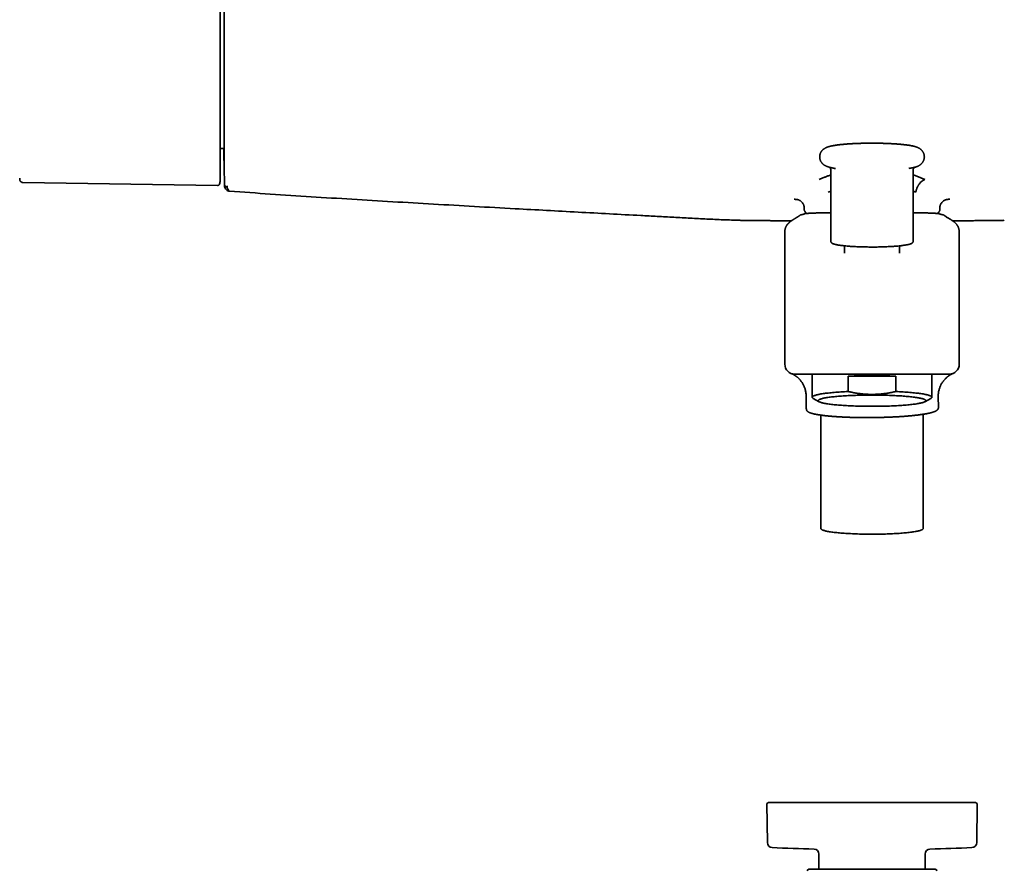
# Model space of a CAD drawing. Header units: millimetres. Extents: x 8 to 1763, y 12 to 2805.
# Tile 17 of 28: x 725 to 923, y 1445 to 1615. Entities that reach past the tile are written whole.
import ezdxf

# ---------------------------------------------------------------- set-up
doc = ezdxf.new("R2010")
doc.units = ezdxf.units.MM

msp = doc.modelspace()

# ---------------------------------------------------------------- linework, layer by layer
at = {"color": 7, "linetype": 'Continuous', "lineweight": 35}
for p, q in [((765.59, 1589.44), (766.39, 1589.44)), ((888.17, 1585.02), (888.17, 1570.77)), ((888.57, 1585.51), (888.66, 1585.49)), ((904.67, 1570.77), (904.67, 1585.02)), ((726.01, 1582.6), (765.1, 1582)), ((767.43, 1580.87), (767.49, 1580.86)), ((883.61, 1576.42), (883.58, 1576.42)), ((909.22, 1576.42), (909.25, 1576.42)), ((915.88, 1574.95), (915.88, 1574.94)), ((878.92, 1572.83), (878.92, 1572.74)), ((878.92, 1572.26), (878.92, 1572.74)), ((878.92, 1571.47), (878.92, 1571.72)), ((878.92, 1571.47), (878.92, 1560.48)), ((913.92, 1572.74), (913.92, 1572.83)), ((913.92, 1572.26), (913.92, 1572.74)), ((913.92, 1571.47), (913.92, 1571.72)), ((913.92, 1560.48), (913.92, 1571.47)), ((890.88, 1569.9), (890.87, 1568.43)), ((901.96, 1568.43), (901.95, 1569.9)), ((904.67, 1570.77), (904.67, 1570.77)), ((878.92, 1560.48), (878.92, 1546.14)), ((913.92, 1546.14), (913.92, 1560.48)), ((880.98, 1544.14), (880.92, 1544.14)), ((884.42, 1544.14), (884.42, 1539.51)), ((891.62, 1540.66), (891.62, 1543.75)), ((891.62, 1543.75), (901.21, 1543.75)), ((901.21, 1543.75), (901.21, 1540.66)), ((908.42, 1539.51), (908.42, 1544.14)), ((911.92, 1544.14), (911.85, 1544.14)), ((883.21, 1539.75), (883.23, 1537.15)), ((884.62, 1539.28), (885.8, 1538.61)), ((907.04, 1538.61), (908.22, 1539.28)), ((909.73, 1537.41), (909.71, 1539.7)), ((886.17, 1535.91), (886.17, 1513.14)), ((906.67, 1513.14), (906.67, 1536.09)), ((875.34, 1457.86), (875.41, 1450.11)), ((917.43, 1450.11), (917.5, 1457.86)), ((885.77, 1447.82), (885.77, 1444.76)), ((907.07, 1444.76), (907.07, 1447.82)), ((883.72, 1444.76), (909.12, 1444.76))]:
    msp.add_line(p, q, dxfattribs=at)
at = {"color": 7, "linetype": 'Continuous', "lineweight": 35, "flags": 128}
for points in [[(888.7, 1585.48), (888.89, 1585.45), (889.09, 1585.42)], [(766.47, 1582.2), (766.47, 1582.2), (766.47, 1582.21), (766.47, 1582.21), (766.47, 1582.22), (766.47, 1582.22), (766.47, 1582.23), (766.47, 1582.23), (766.47, 1582.23), (766.47, 1582.23), (766.47, 1582.24), (766.47, 1582.24), (766.47, 1582.24), (766.47, 1582.24), (766.47, 1582.24), (766.47, 1582.24)], [(884.62, 1539.28), (884.59, 1539.29), (884.53, 1539.34), (884.48, 1539.38), (884.45, 1539.42), (884.42, 1539.46), (884.42, 1539.51), (884.42, 1539.55), (884.45, 1539.59), (884.48, 1539.63), (884.53, 1539.68), (884.59, 1539.72), (884.67, 1539.76), (884.76, 1539.8), (884.86, 1539.84), (884.98, 1539.88), (885.11, 1539.93), (885.25, 1539.97), (885.41, 1540), (885.58, 1540.04), (885.76, 1540.08), (885.95, 1540.12), (886.16, 1540.16), (886.38, 1540.19), (886.61, 1540.23), (886.85, 1540.26), (887.1, 1540.3), (887.37, 1540.33), (887.64, 1540.36), (887.92, 1540.39), (888.22, 1540.42), (888.52, 1540.45), (888.84, 1540.48), (889.16, 1540.5), (889.49, 1540.53), (889.82, 1540.55), (890.17, 1540.58), (890.52, 1540.6), (890.88, 1540.62), (891.25, 1540.64), (891.62, 1540.66)], [(885.62, 1538.82), (885.62, 1538.86), (885.65, 1538.9), (885.68, 1538.94), (885.73, 1538.98), (885.79, 1539.02), (885.87, 1539.06), (885.96, 1539.1), (886.06, 1539.14), (886.18, 1539.18), (886.31, 1539.21), (886.45, 1539.25), (886.6, 1539.29), (886.77, 1539.32), (886.95, 1539.36), (887.15, 1539.4), (887.35, 1539.43), (887.57, 1539.46), (887.8, 1539.5), (888.03, 1539.53), (888.28, 1539.56), (888.54, 1539.59), (888.82, 1539.62), (889.1, 1539.65), (889.39, 1539.67), (889.68, 1539.7), (889.99, 1539.72), (890.31, 1539.75), (890.63, 1539.77), (890.96, 1539.79), (891.3, 1539.81), (891.64, 1539.83), (892, 1539.85), (892.35, 1539.86), (892.71, 1539.88), (893.08, 1539.89), (893.45, 1539.9), (893.83, 1539.91), (894.2, 1539.92), (894.58, 1539.93), (894.97, 1539.94), (895.35, 1539.94), (895.74, 1539.94), (896.13, 1539.95), (896.51, 1539.95), (896.9, 1539.94), (897.29, 1539.94), (897.68, 1539.94), (898.06, 1539.93), (898.44, 1539.93), (898.82, 1539.92), (899.2, 1539.91), (899.57, 1539.9), (899.94, 1539.88), (900.3, 1539.87), (900.66, 1539.85), (901.02, 1539.84), (901.36, 1539.82), (901.71, 1539.8), (902.04, 1539.78), (902.37, 1539.76), (902.69, 1539.74), (903, 1539.71), (903.3, 1539.69), (903.6, 1539.66), (903.88, 1539.63), (904.16, 1539.6), (904.42, 1539.57), (904.68, 1539.54), (904.92, 1539.51), (905.16, 1539.48), (905.38, 1539.45), (905.59, 1539.41), (905.79, 1539.38), (905.97, 1539.34), (906.15, 1539.31), (906.31, 1539.27), (906.46, 1539.23), (906.6, 1539.19), (906.72, 1539.16), (906.83, 1539.12), (906.93, 1539.08), (907.01, 1539.04), (907.08, 1539), (907.13, 1538.96), (907.17, 1538.92), (907.2, 1538.88), (907.22, 1538.84), (907.22, 1538.8), (907.2, 1538.76), (907.17, 1538.72), (907.13, 1538.68), (907.08, 1538.64), (907.01, 1538.6), (906.93, 1538.56), (906.83, 1538.52), (906.72, 1538.48), (906.6, 1538.44), (906.46, 1538.4), (906.31, 1538.36), (906.15, 1538.33), (905.97, 1538.29), (905.79, 1538.26), (905.59, 1538.22), (905.38, 1538.19), (905.16, 1538.15), (904.92, 1538.12), (904.68, 1538.09), (904.42, 1538.06), (904.16, 1538.03), (903.88, 1538), (903.6, 1537.97), (903.3, 1537.95), (903, 1537.92), (902.69, 1537.9), (902.37, 1537.87), (902.04, 1537.85), (901.71, 1537.83), (901.36, 1537.81), (901.02, 1537.8), (900.66, 1537.78), (900.3, 1537.76), (899.94, 1537.75), (899.57, 1537.74), (899.2, 1537.73), (898.82, 1537.72), (898.44, 1537.71), (898.06, 1537.7), (897.68, 1537.7), (897.29, 1537.69), (896.9, 1537.69), (896.51, 1537.69), (896.13, 1537.69), (895.74, 1537.69), (895.35, 1537.69), (894.97, 1537.7), (894.58, 1537.7), (894.2, 1537.71), (893.83, 1537.72), (893.45, 1537.73), (893.08, 1537.74), (892.71, 1537.76), (892.35, 1537.77), (892, 1537.79), (891.64, 1537.8), (891.3, 1537.82), (890.96, 1537.84), (890.63, 1537.86), (890.31, 1537.89), (889.99, 1537.91), (889.68, 1537.93), (889.39, 1537.96), (889.1, 1537.99), (888.82, 1538.01), (888.54, 1538.04), (888.28, 1538.07), (888.03, 1538.1), (887.8, 1538.14), (887.57, 1538.17), (887.35, 1538.2), (887.15, 1538.24), (886.95, 1538.27), (886.77, 1538.31), (886.6, 1538.35), (886.45, 1538.38), (886.31, 1538.42), (886.18, 1538.46), (886.06, 1538.5), (885.96, 1538.54), (885.87, 1538.58), (885.79, 1538.62), (885.73, 1538.66), (885.68, 1538.7), (885.65, 1538.74), (885.62, 1538.78), (885.62, 1538.82)], [(901.21, 1540.66), (901.59, 1540.64), (901.95, 1540.62), (902.31, 1540.6), (902.67, 1540.58), (903.01, 1540.55), (903.35, 1540.53), (903.68, 1540.5), (904, 1540.48), (904.31, 1540.45), (904.62, 1540.42), (904.91, 1540.39), (905.2, 1540.36), (905.47, 1540.33), (905.73, 1540.3), (905.98, 1540.26), (906.23, 1540.23), (906.46, 1540.19), (906.67, 1540.16), (906.88, 1540.12), (907.08, 1540.08), (907.26, 1540.04), (907.43, 1540), (907.58, 1539.97), (907.73, 1539.93), (907.86, 1539.88), (907.97, 1539.84), (908.08, 1539.8), (908.17, 1539.76), (908.24, 1539.72), (908.31, 1539.68), (908.36, 1539.63), (908.39, 1539.59), (908.41, 1539.55), (908.42, 1539.51), (908.41, 1539.46), (908.39, 1539.42), (908.36, 1539.38), (908.31, 1539.34), (908.24, 1539.29), (908.22, 1539.28)], [(886.17, 1513.14), (886.17, 1513.1), (886.2, 1513.06), (886.23, 1513.02), (886.28, 1512.98), (886.34, 1512.94), (886.41, 1512.9), (886.5, 1512.86), (886.61, 1512.82), (886.72, 1512.78), (886.85, 1512.74), (886.99, 1512.7), (887.15, 1512.66), (887.31, 1512.63), (887.49, 1512.59), (887.68, 1512.56), (887.89, 1512.52), (888.1, 1512.49), (888.33, 1512.45), (888.56, 1512.42), (888.81, 1512.39), (889.07, 1512.36), (889.33, 1512.33), (889.61, 1512.31), (889.9, 1512.28), (890.19, 1512.25), (890.5, 1512.23), (890.81, 1512.21), (891.13, 1512.18), (891.45, 1512.16), (891.78, 1512.14), (892.12, 1512.13), (892.47, 1512.11), (892.82, 1512.09), (893.17, 1512.08), (893.53, 1512.07), (893.9, 1512.06), (894.26, 1512.05), (894.63, 1512.04), (895, 1512.03), (895.38, 1512.03), (895.75, 1512.03), (896.13, 1512.02), (896.51, 1512.02), (896.88, 1512.03), (897.26, 1512.03), (897.63, 1512.03), (898.01, 1512.04), (898.38, 1512.04), (898.75, 1512.05), (899.11, 1512.06), (899.47, 1512.07), (899.83, 1512.09), (900.18, 1512.1), (900.53, 1512.12), (900.87, 1512.13), (901.21, 1512.15), (901.54, 1512.17), (901.86, 1512.19), (902.18, 1512.22), (902.48, 1512.24), (902.78, 1512.27), (903.07, 1512.29), (903.36, 1512.32), (903.63, 1512.35), (903.89, 1512.38), (904.14, 1512.41), (904.39, 1512.44), (904.62, 1512.47), (904.84, 1512.5), (905.05, 1512.54), (905.24, 1512.57), (905.43, 1512.61), (905.6, 1512.64), (905.76, 1512.68), (905.91, 1512.72), (906.05, 1512.76), (906.17, 1512.8), (906.28, 1512.84), (906.38, 1512.87), (906.46, 1512.91), (906.53, 1512.96), (906.58, 1513), (906.62, 1513.04), (906.65, 1513.08), (906.67, 1513.12), (906.67, 1513.14)]]:
    msp.add_lwpolyline(points, dxfattribs=at)
at = {"color": 7, "linetype": 'Continuous', "lineweight": 35}
for centre, radius, start, end in [((901.76, 1598.82), 13.55, 278.6573, 280.683), ((727.85, 1583.55), 2.48, 181.2169, 190.5381), ((1766.22, 1604.74), 1000, 181.17982, 181.2765), ((880.92, 1546.14), 2, 180, 270), ((911.92, 1546.14), 2, 270, 0), ((896.42, 1434.58), 109.27, 87.4846, 92.5154), ((875.64, 1457.86), 0.3, 90, 180.5), ((917.2, 1457.86), 0.3, 359.5, 90), ((876.41, 1450.12), 1, 180.5, 267.3946), ((896.42, 1889.91), 441.25, 267.3946, 268.4905), ((884.77, 1447.82), 1, 0, 88.4905), ((908.07, 1447.82), 1, 91.5095, 180), ((896.42, 1889.91), 441.25, 271.5095, 272.6054), ((916.43, 1450.12), 1, 272.6054, 359.5), ((883.72, 1444.46), 0.3, 90, 180), ((909.12, 1444.46), 0.3, 0, 90)]:
    msp.add_arc(centre, radius, start, end, dxfattribs=at)
for points, knots in [([(765.59, 1604.9), (765.59, 1605.19), (765.59, 1605.76), (765.59, 1606.62), (765.59, 1607.49), (765.59, 1608.36), (765.59, 1609.18), (765.59, 1609.93), (765.59, 1610.63), (765.59, 1611.32), (765.59, 1612.02), (765.59, 1612.77), (765.59, 1613.58), (765.59, 1614.44), (765.59, 1615.29), (765.59, 1616.13), (765.59, 1616.94), (765.59, 1617.73), (765.59, 1618.49), (765.59, 1619.22), (765.59, 1619.93), (765.59, 1620.62), (765.59, 1621.27), (765.59, 1621.89), (765.59, 1622.48), (765.59, 1622.99), (765.59, 1623.43), (765.59, 1623.81), (765.59, 1624.16), (765.59, 1624.49), (765.59, 1624.82), (765.59, 1625.15), (765.59, 1625.45), (765.59, 1625.72), (765.59, 1625.95), (765.59, 1626.13), (765.59, 1626.28), (765.59, 1626.39), (765.59, 1626.47), (765.59, 1626.49), (765.59, 1626.5)], [0, 0, 0, 0, 0.025584, 0.05117, 0.077404, 0.103828, 0.130677, 0.152041, 0.173419, 0.195242, 0.217142, 0.23906, 0.267512, 0.29597, 0.324782, 0.353689, 0.382787, 0.411491, 0.440267, 0.469148, 0.498049, 0.527491, 0.556939, 0.586301, 0.615625, 0.644825, 0.667655, 0.690501, 0.713078, 0.735595, 0.75813, 0.786264, 0.814404, 0.842056, 0.86955, 0.896665, 0.922944, 0.949025, 0.974507, 1, 1, 1, 1]), ([(766.43, 1625.33), (766.43, 1625.33), (766.43, 1625.32), (766.43, 1625.28), (766.43, 1625.22), (766.43, 1625.18), (766.43, 1625.14), (766.43, 1625.11), (766.43, 1625.07), (766.43, 1625.03), (766.43, 1624.98), (766.43, 1624.9), (766.43, 1624.75), (766.43, 1624.53), (766.43, 1624.31), (766.43, 1624.09), (766.43, 1623.94), (766.43, 1623.84), (766.43, 1623.79), (766.43, 1623.74), (766.43, 1623.69), (766.43, 1623.64), (766.43, 1623.59), (766.43, 1623.46), (766.43, 1623.23), (766.43, 1622.9), (766.43, 1622.6), (766.43, 1622.33), (766.43, 1622.1), (766.43, 1621.85), (766.43, 1621.51), (766.43, 1621.06), (766.43, 1620.5), (766.43, 1619.92), (766.43, 1619.3), (766.43, 1618.65), (766.43, 1617.97), (766.43, 1617.27), (766.43, 1616.53), (766.43, 1615.78), (766.43, 1615.01), (766.43, 1614.23), (766.43, 1613.43), (766.43, 1612.61), (766.43, 1611.77), (766.43, 1610.91), (766.43, 1610.05), (766.43, 1609.17), (766.43, 1608.43), (766.43, 1607.84), (766.43, 1607.4), (766.43, 1606.95), (766.43, 1606.51), (766.43, 1606.07), (766.43, 1605.63), (766.43, 1605.19), (766.43, 1604.59), (766.43, 1603.84), (766.43, 1602.93), (766.43, 1602.19), (766.43, 1601.6), (766.43, 1601.18), (766.43, 1600.76), (766.43, 1600.36), (766.43, 1599.97), (766.43, 1599.59), (766.43, 1599.19), (766.43, 1598.8), (766.43, 1598.41), (766.43, 1598.02), (766.43, 1597.64), (766.43, 1597.26), (766.43, 1596.73), (766.43, 1596.05), (766.43, 1595.23), (766.43, 1594.44), (766.43, 1593.66), (766.43, 1592.91), (766.43, 1592.19), (766.43, 1591.5), (766.43, 1590.83), (766.43, 1590.18), (766.43, 1589.56), (766.43, 1588.96), (766.43, 1588.39), (766.43, 1587.86), (766.43, 1587.36), (766.43, 1586.9), (766.43, 1586.47), (766.43, 1586.08), (766.43, 1585.72), (766.43, 1585.39), (766.43, 1585.1), (766.43, 1584.85), (766.43, 1584.63), (766.43, 1584.45), (766.43, 1584.32), (766.43, 1584.22), (766.43, 1584.16), (766.43, 1584.15), (766.43, 1584.15)], [0, 0, 0, 0, 0.011658, 0.023305, 0.034954, 0.038881, 0.04281, 0.046743, 0.05068, 0.054621, 0.058568, 0.062521, 0.07584, 0.089119, 0.10238, 0.111134, 0.119898, 0.121868, 0.123838, 0.125809, 0.127781, 0.129755, 0.131729, 0.133705, 0.144954, 0.156198, 0.167452, 0.174094, 0.180747, 0.187414, 0.195052, 0.208785, 0.222592, 0.236355, 0.250058, 0.263928, 0.277831, 0.291796, 0.305851, 0.3199, 0.333614, 0.347337, 0.361092, 0.374905, 0.388961, 0.402962, 0.416933, 0.4309, 0.444957, 0.451865, 0.458748, 0.465612, 0.472457, 0.47929, 0.486111, 0.492925, 0.499736, 0.513829, 0.527904, 0.541992, 0.548645, 0.55531, 0.56199, 0.568466, 0.574149, 0.580476, 0.58679, 0.593093, 0.599387, 0.605675, 0.611959, 0.618242, 0.624527, 0.638585, 0.65262, 0.666659, 0.68073, 0.694794, 0.708538, 0.722264, 0.736, 0.749769, 0.763796, 0.777812, 0.791844, 0.80592, 0.819968, 0.833677, 0.847377, 0.861095, 0.874855, 0.888862, 0.902829, 0.916783, 0.930749, 0.944813, 0.958642, 0.972431, 0.986208, 1, 1, 1, 1]), ([(765.59, 1582.96), (765.59, 1582.97), (765.59, 1582.98), (765.59, 1583.04), (765.59, 1583.14), (765.59, 1583.28), (765.59, 1583.44), (765.59, 1583.62), (765.59, 1583.82), (765.59, 1584.03), (765.59, 1584.28), (765.59, 1584.56), (765.59, 1584.89), (765.59, 1585.27), (765.59, 1585.68), (765.59, 1586.12), (765.59, 1586.6), (765.59, 1587.11), (765.59, 1587.65), (765.59, 1588.22), (765.59, 1588.83), (765.59, 1589.45), (765.59, 1590.11), (765.59, 1590.79), (765.59, 1591.49), (765.59, 1592.21), (765.59, 1592.96), (765.59, 1593.71), (765.59, 1594.49), (765.59, 1595.27), (765.59, 1596.07), (765.59, 1596.9), (765.59, 1597.78), (765.59, 1598.68), (765.59, 1599.6), (765.59, 1600.51), (765.59, 1601.41), (765.59, 1602.3), (765.59, 1603.17), (765.59, 1604.04), (765.59, 1604.62), (765.59, 1604.9)], [0, 0, 0, 0, 0.025655, 0.051318, 0.077645, 0.104165, 0.131122, 0.152575, 0.174043, 0.195965, 0.217964, 0.239981, 0.265503, 0.291024, 0.316763, 0.342682, 0.368622, 0.394823, 0.421023, 0.44731, 0.473645, 0.500002, 0.526343, 0.552683, 0.57897, 0.605165, 0.631381, 0.657306, 0.68323, 0.708969, 0.734485, 0.760022, 0.788024, 0.816032, 0.84351, 0.870819, 0.897719, 0.923762, 0.949595, 0.974792, 1, 1, 1, 1]), ([(766.43, 1584.15), (766.43, 1584.15), (766.43, 1584.15), (766.43, 1584.17), (766.43, 1584.21), (766.43, 1584.25), (766.43, 1584.32), (766.42, 1584.4), (766.42, 1584.52), (766.42, 1584.64), (766.42, 1584.73), (766.42, 1584.78), (766.42, 1584.83), (766.42, 1584.88), (766.41, 1584.93), (766.41, 1585.01), (766.41, 1585.12), (766.41, 1585.28), (766.4, 1585.44), (766.4, 1585.61), (766.4, 1585.8), (766.39, 1586.04), (766.39, 1586.36), (766.38, 1586.74), (766.37, 1587.1), (766.37, 1587.43), (766.36, 1587.72), (766.36, 1588.03), (766.35, 1588.34), (766.35, 1588.66), (766.34, 1589.01), (766.34, 1589.27), (766.34, 1589.43), (766.34, 1589.44)], [0, 0, 0, 0, 0.034849, 0.069736, 0.104683, 0.139715, 0.174857, 0.211737, 0.261594, 0.311455, 0.324524, 0.337598, 0.35068, 0.36377, 0.37687, 0.389981, 0.421798, 0.453645, 0.485539, 0.517499, 0.54954, 0.583508, 0.638246, 0.692684, 0.74691, 0.781534, 0.816217, 0.850982, 0.885852, 0.92085, 0.954194, 0.996889, 1, 1, 1, 1]), ([(896.42, 1590.5), (896.31, 1590.5), (896.15, 1590.5), (895.91, 1590.5), (895.71, 1590.5), (895.47, 1590.49), (895.21, 1590.49), (894.95, 1590.49), (894.67, 1590.48), (894.4, 1590.47), (894.12, 1590.47), (893.83, 1590.46), (893.55, 1590.45), (893.27, 1590.44), (892.99, 1590.42), (892.71, 1590.41), (892.43, 1590.4), (892.16, 1590.38), (891.89, 1590.36), (891.62, 1590.35), (891.36, 1590.33), (891.1, 1590.31), (890.85, 1590.29), (890.61, 1590.27), (890.37, 1590.24), (890.13, 1590.22), (889.9, 1590.19), (889.68, 1590.17), (889.47, 1590.14), (889.26, 1590.11), (889.06, 1590.08), (888.86, 1590.05), (888.67, 1590.02), (888.48, 1589.98), (888.3, 1589.95), (888.12, 1589.91), (887.94, 1589.86), (887.76, 1589.81), (887.58, 1589.76), (887.4, 1589.69), (887.24, 1589.63), (887.11, 1589.56), (886.99, 1589.5), (886.87, 1589.43), (886.77, 1589.36), (886.67, 1589.29), (886.57, 1589.2), (886.48, 1589.12), (886.39, 1589.02), (886.31, 1588.91), (886.23, 1588.8), (886.16, 1588.68), (886.09, 1588.55), (886.03, 1588.41), (885.99, 1588.27), (885.95, 1588.12), (885.93, 1587.97), (885.92, 1587.82), (885.92, 1587.67), (885.93, 1587.51), (885.96, 1587.36), (885.99, 1587.21), (886.04, 1587.06), (886.1, 1586.92), (886.18, 1586.79), (886.26, 1586.66), (886.34, 1586.54), (886.44, 1586.43), (886.54, 1586.34), (886.63, 1586.25), (886.73, 1586.17), (886.84, 1586.1), (886.95, 1586.03), (887.08, 1585.96), (887.22, 1585.89), (887.38, 1585.82), (887.56, 1585.75), (887.76, 1585.69), (887.97, 1585.64), (888.16, 1585.59), (888.36, 1585.55), (888.56, 1585.51), (888.73, 1585.48), (888.85, 1585.46), (888.89, 1585.45)], [0, 0, 0, 0, 0.01549, 0.021904, 0.032532, 0.043581, 0.05544, 0.067817, 0.080592, 0.093673, 0.10699, 0.120497, 0.134155, 0.147937, 0.161821, 0.175791, 0.189832, 0.203935, 0.218092, 0.232296, 0.246542, 0.260827, 0.275149, 0.289507, 0.303903, 0.318338, 0.332817, 0.347345, 0.361932, 0.37659, 0.391336, 0.406196, 0.421201, 0.436401, 0.451863, 0.467692, 0.484039, 0.501128, 0.51919, 0.537556, 0.553093, 0.565852, 0.576836, 0.586665, 0.595714, 0.604233, 0.6124, 0.620344, 0.628162, 0.635921, 0.643668, 0.651427, 0.659209, 0.667015, 0.674844, 0.68269, 0.690554, 0.698435, 0.706336, 0.714263, 0.722221, 0.730218, 0.738266, 0.746373, 0.754554, 0.762823, 0.7712, 0.779717, 0.788423, 0.796434, 0.804729, 0.813443, 0.823851, 0.835299, 0.848229, 0.863372, 0.882001, 0.903387, 0.922251, 0.93997, 0.957054, 0.973637, 0.989834, 1, 1, 1, 1]), ([(904.12, 1585.48), (904.14, 1585.48), (904.21, 1585.5), (904.35, 1585.52), (904.53, 1585.56), (904.71, 1585.6), (904.89, 1585.64), (905.07, 1585.69), (905.26, 1585.75), (905.43, 1585.81), (905.59, 1585.88), (905.73, 1585.94), (905.85, 1586.01), (905.96, 1586.07), (906.07, 1586.14), (906.16, 1586.22), (906.26, 1586.3), (906.35, 1586.39), (906.44, 1586.49), (906.53, 1586.59), (906.61, 1586.7), (906.68, 1586.82), (906.74, 1586.95), (906.8, 1587.09), (906.85, 1587.23), (906.88, 1587.38), (906.91, 1587.53), (906.92, 1587.68), (906.92, 1587.84), (906.9, 1587.99), (906.88, 1588.15), (906.84, 1588.3), (906.79, 1588.44), (906.73, 1588.58), (906.66, 1588.72), (906.58, 1588.84), (906.49, 1588.96), (906.4, 1589.07), (906.3, 1589.17), (906.2, 1589.26), (906.1, 1589.33), (906, 1589.41), (905.89, 1589.48), (905.76, 1589.55), (905.62, 1589.62), (905.46, 1589.68), (905.27, 1589.75), (905.07, 1589.81), (904.87, 1589.87), (904.67, 1589.92), (904.48, 1589.96), (904.28, 1590), (904.08, 1590.03), (903.87, 1590.07), (903.66, 1590.1), (903.44, 1590.13), (903.22, 1590.16), (902.99, 1590.19), (902.75, 1590.21), (902.51, 1590.24), (902.26, 1590.26), (902.01, 1590.29), (901.75, 1590.31), (901.48, 1590.33), (901.21, 1590.35), (900.93, 1590.37), (900.65, 1590.38), (900.37, 1590.4), (900.08, 1590.41), (899.79, 1590.43), (899.49, 1590.44), (899.19, 1590.45), (898.89, 1590.46), (898.59, 1590.47), (898.28, 1590.48), (897.98, 1590.48), (897.68, 1590.49), (897.39, 1590.49), (897.13, 1590.5), (896.9, 1590.5), (896.67, 1590.5), (896.51, 1590.5), (896.42, 1590.5)], [0, 0, 0, 0, 0.003506, 0.01892, 0.034601, 0.050653, 0.06723, 0.084562, 0.102878, 0.121504, 0.13726, 0.150199, 0.161338, 0.171306, 0.180482, 0.189122, 0.197404, 0.20546, 0.213388, 0.221258, 0.229114, 0.236982, 0.244874, 0.252791, 0.26073, 0.268687, 0.276662, 0.284654, 0.292666, 0.300705, 0.308776, 0.316886, 0.325047, 0.333269, 0.341566, 0.349951, 0.358446, 0.367083, 0.375913, 0.384036, 0.392448, 0.401286, 0.411841, 0.42345, 0.436563, 0.45192, 0.470812, 0.4925, 0.51163, 0.529599, 0.546925, 0.563742, 0.580167, 0.596288, 0.612173, 0.62787, 0.643416, 0.658841, 0.674165, 0.689404, 0.704573, 0.719682, 0.734739, 0.749749, 0.76472, 0.779653, 0.794554, 0.809422, 0.82426, 0.839066, 0.853839, 0.868573, 0.883263, 0.897894, 0.912441, 0.926858, 0.941047, 0.954763, 0.967974, 0.977341, 0.98673, 1, 1, 1, 1]), ([(887.89, 1585.66), (887.89, 1585.65), (887.91, 1585.64), (887.94, 1585.61), (887.98, 1585.57), (888.02, 1585.52), (888.06, 1585.46), (888.09, 1585.39), (888.12, 1585.3), (888.15, 1585.21), (888.17, 1585.12), (888.17, 1585.05), (888.17, 1585.02)], [0, 0, 0, 0, 0.077572, 0.180154, 0.280533, 0.380036, 0.479927, 0.581174, 0.684499, 0.790443, 0.899126, 1, 1, 1, 1]), ([(904.67, 1585.02), (904.67, 1585.03), (904.67, 1585.07), (904.67, 1585.14), (904.69, 1585.24), (904.72, 1585.34), (904.76, 1585.42), (904.8, 1585.48), (904.84, 1585.54), (904.87, 1585.59), (904.91, 1585.63), (904.94, 1585.65), (904.95, 1585.66), (904.95, 1585.66)], [0, 0, 0, 0, 0.011731, 0.125439, 0.240623, 0.356734, 0.460343, 0.562799, 0.664841, 0.767148, 0.871013, 0.977842, 1, 1, 1, 1]), ([(725.41, 1583.11), (725.43, 1583.06), (725.45, 1582.96), (725.54, 1582.82), (725.65, 1582.72), (725.77, 1582.65), (725.89, 1582.61), (725.97, 1582.6), (726.01, 1582.6)], [0, 0, 0, 0, 0.178564, 0.367716, 0.561633, 0.713087, 0.860093, 1, 1, 1, 1]), ([(765.49, 1582.28), (765.52, 1582.39), (765.58, 1582.62), (765.59, 1582.85), (765.59, 1582.96)], [0, 0, 0, 0, 0.504576, 1, 1, 1, 1]), ([(885.81, 1583.22), (885.97, 1583.3), (886.31, 1583.44), (886.85, 1583.66), (887.42, 1583.87), (887.86, 1584.03), (888.12, 1584.11), (888.17, 1584.13)], [0, 0, 0, 0, 0.232522, 0.466636, 0.70288, 0.941961, 1, 1, 1, 1]), ([(904.67, 1584.12), (904.8, 1584.07), (905.16, 1583.95), (905.73, 1583.74), (906.39, 1583.48), (906.81, 1583.31), (907.02, 1583.22)], [0, 0, 0, 0, 0.154282, 0.429074, 0.710826, 1, 1, 1, 1]), ([(905.21, 1580.7), (905.21, 1580.7), (905.21, 1580.72), (905.22, 1580.76), (905.23, 1580.8), (905.24, 1580.85), (905.25, 1580.88), (905.26, 1580.91), (905.27, 1580.95), (905.28, 1580.99), (905.29, 1581.03), (905.3, 1581.08), (905.33, 1581.19), (905.38, 1581.36), (905.47, 1581.58), (905.55, 1581.75), (905.63, 1581.89), (905.68, 1581.99), (905.74, 1582.08), (905.8, 1582.17), (905.85, 1582.25), (905.95, 1582.38), (906.08, 1582.55), (906.27, 1582.74), (906.45, 1582.9), (906.64, 1583.03), (906.83, 1583.14), (906.96, 1583.19), (907.02, 1583.22)], [0, 0, 0, 0, 0.004242, 0.016723, 0.036678, 0.045023, 0.054232, 0.064321, 0.07531, 0.087223, 0.100086, 0.113932, 0.128795, 0.19697, 0.264967, 0.332097, 0.365028, 0.397347, 0.428921, 0.459627, 0.489357, 0.518021, 0.60304, 0.685739, 0.764724, 0.840407, 0.918607, 1, 1, 1, 1]), ([(765.1, 1582), (765.15, 1582), (765.23, 1582.01), (765.35, 1582.07), (765.44, 1582.16), (765.48, 1582.24), (765.49, 1582.28)], [0, 0, 0, 0, 0.243483, 0.500334, 0.757001, 1, 1, 1, 1]), ([(766.47, 1582.46), (766.47, 1582.45), (766.47, 1582.44), (766.47, 1582.41), (766.47, 1582.39), (766.47, 1582.37), (766.47, 1582.35), (766.47, 1582.34), (766.47, 1582.32), (766.47, 1582.3), (766.47, 1582.29), (766.47, 1582.27), (766.47, 1582.25), (766.47, 1582.24), (766.47, 1582.24)], [0, 0, 0, 0, 0.065514, 0.132485, 0.200917, 0.270809, 0.342164, 0.414981, 0.489264, 0.552858, 0.654828, 0.76334, 0.878397, 1, 1, 1, 1]), ([(766.47, 1582.24), (766.48, 1582.17), (766.5, 1582.04), (766.61, 1581.86), (766.78, 1581.74), (766.92, 1581.72), (766.98, 1581.71)], [0, 0, 0, 0, 0.241558, 0.498871, 0.757179, 1, 1, 1, 1]), ([(766.47, 1582.19), (766.47, 1582.19), (766.47, 1582.18), (766.47, 1582.18), (766.47, 1582.17), (766.47, 1582.17), (766.47, 1582.16), (766.47, 1582.16), (766.47, 1582.15), (766.47, 1582.14), (766.47, 1582.13), (766.47, 1582.12), (766.47, 1582.09), (766.48, 1582.03), (766.48, 1581.94), (766.48, 1581.89), (766.48, 1581.88), (766.48, 1581.87), (766.48, 1581.87), (766.48, 1581.87), (766.48, 1581.87), (766.48, 1581.87), (766.48, 1581.87), (766.48, 1581.86), (766.48, 1581.85), (766.48, 1581.84), (766.48, 1581.83), (766.49, 1581.82), (766.49, 1581.81)], [0, 0, 0, 0, 0.004163, 0.009072, 0.013901, 0.019554, 0.026033, 0.033306, 0.040684, 0.059534, 0.077275, 0.094896, 0.112517, 0.238395, 0.463188, 0.751347, 0.878125, 0.889282, 0.900431, 0.911202, 0.921383, 0.931048, 0.938709, 0.948357, 0.959994, 0.973618, 0.98923, 1, 1, 1, 1]), ([(766.49, 1581.81), (766.49, 1581.79), (766.5, 1581.69), (766.55, 1581.53), (766.65, 1581.35), (766.78, 1581.18), (766.94, 1581.05), (767.12, 1580.95), (767.28, 1580.89), (767.39, 1580.88), (767.43, 1580.87)], [0, 0, 0, 0, 0.0611941, 0.2013658, 0.345434, 0.4908366, 0.6348672, 0.7749676, 0.9089815, 1, 1, 1, 1]), ([(766.98, 1581.95), (766.98, 1581.91), (766.98, 1581.84), (766.98, 1581.77), (766.98, 1581.73), (766.98, 1581.71)], [0, 0, 0, 0, 0.3339032, 0.66734, 1, 1, 1, 1]), ([(766.98, 1581.71), (767, 1581.64), (767.03, 1581.49), (767.14, 1581.28), (767.28, 1581.07), (767.42, 1580.93), (767.48, 1580.86)], [0, 0, 0, 0, 0.250064, 0.500081, 0.750067, 1, 1, 1, 1]), ([(767.48, 1580.86), (770.21, 1580.67), (775.67, 1580.28), (783.86, 1579.75), (792.04, 1579.24), (800.23, 1578.75), (808.42, 1578.27), (816.61, 1577.8), (826.28, 1577.27), (837.42, 1576.66), (846.93, 1576.15), (853.33, 1575.8), (856.64, 1575.63), (859.94, 1575.45), (863.25, 1575.28), (866.56, 1575.12), (868.76, 1575.05), (869.87, 1575.02)], [0, 0, 0, 0, 0.0800112, 0.1600088, 0.2400008, 0.3199925, 0.3999832, 0.4799723, 0.5599588, 0.6831343, 0.8063082, 0.8385677, 0.870827, 0.903091, 0.93537, 0.96767, 1, 1, 1, 1]), ([(887.63, 1580.7), (887.75, 1580.74), (887.93, 1580.8), (888.11, 1580.87), (888.17, 1580.89)], [0, 0, 0, 0, 0.671016, 1, 1, 1, 1]), ([(904.67, 1580.88), (904.73, 1580.86), (904.91, 1580.8), (905.09, 1580.74), (905.21, 1580.7)], [0, 0, 0, 0, 0.33593, 1, 1, 1, 1]), ([(880.8, 1579.24), (880.89, 1579.23), (881.08, 1579.23), (881.35, 1579.2), (881.59, 1579.15), (881.8, 1579.08), (881.98, 1578.98), (882.15, 1578.87), (882.3, 1578.73), (882.43, 1578.58), (882.55, 1578.42), (882.65, 1578.24), (882.73, 1578.03), (882.78, 1577.79), (882.8, 1577.53), (882.81, 1577.35), (882.81, 1577.26)], [0, 0, 0, 0, 0.083958, 0.167762, 0.250726, 0.312563, 0.374686, 0.437218, 0.49982, 0.562416, 0.624943, 0.687387, 0.749825, 0.833033, 0.916346, 1, 1, 1, 1]), ([(912.03, 1579.24), (911.94, 1579.24), (911.77, 1579.24), (911.5, 1579.21), (911.26, 1579.16), (911.05, 1579.08), (910.87, 1578.99), (910.7, 1578.87), (910.54, 1578.73), (910.4, 1578.58), (910.28, 1578.41), (910.18, 1578.22), (910.1, 1578.01), (910.05, 1577.78), (910.03, 1577.52), (910.03, 1577.35), (910.03, 1577.26)], [0, 0, 0, 0, 0.08058, 0.16188, 0.244358, 0.307209, 0.370896, 0.435258, 0.499998, 0.564739, 0.629102, 0.692789, 0.755642, 0.838121, 0.919421, 1, 1, 1, 1]), ([(882.81, 1577.26), (882.81, 1577.22), (882.81, 1577.13), (882.84, 1577.01), (882.88, 1576.89), (882.94, 1576.76), (883.05, 1576.61), (883.18, 1576.48), (883.27, 1576.42), (883.31, 1576.4)], [0, 0, 0, 0, 0.123989, 0.243967, 0.359934, 0.471893, 0.683478, 0.87913, 1, 1, 1, 1]), ([(909.53, 1576.4), (909.54, 1576.41), (909.57, 1576.42), (909.61, 1576.45), (909.66, 1576.49), (909.69, 1576.52), (909.74, 1576.56), (909.8, 1576.62), (909.86, 1576.71), (909.91, 1576.8), (909.96, 1576.9), (910, 1577.01), (910.02, 1577.13), (910.02, 1577.22), (910.03, 1577.26)], [0, 0, 0, 0, 0.050045, 0.098954, 0.148315, 0.198128, 0.248396, 0.331196, 0.430976, 0.547733, 0.646471, 0.754764, 0.872607, 1, 1, 1, 1]), ([(869.87, 1575.02), (870, 1575.01), (870.3, 1575), (870.77, 1574.99), (871.3, 1574.98), (871.88, 1574.97), (872.51, 1574.97), (873.16, 1574.96), (873.85, 1574.95), (874.57, 1574.95), (875.33, 1574.95), (876.13, 1574.95), (876.67, 1574.94), (876.95, 1574.94)], [0, 0, 0, 0, 0.056116, 0.124784, 0.200001, 0.281761, 0.370058, 0.46489, 0.560287, 0.661491, 0.768506, 0.881339, 1, 1, 1, 1]), ([(876.95, 1574.94), (877.16, 1574.94), (877.56, 1574.94), (878.15, 1574.94), (878.69, 1574.94), (879.2, 1574.94), (879.66, 1574.94), (880.02, 1574.94), (880.21, 1574.94), (880.27, 1574.94)], [0, 0, 0, 0, 0.188003, 0.364199, 0.528587, 0.681167, 0.821941, 0.950906, 1, 1, 1, 1]), ([(881.97, 1576.02), (881.95, 1576.01), (881.88, 1575.96), (881.79, 1575.9), (881.7, 1575.84), (881.63, 1575.79), (881.56, 1575.75), (881.48, 1575.7), (881.4, 1575.65), (881.31, 1575.6), (881.23, 1575.54), (881.16, 1575.5), (881.08, 1575.46), (881.01, 1575.41), (880.93, 1575.36), (880.84, 1575.31), (880.75, 1575.25), (880.67, 1575.2), (880.6, 1575.16), (880.53, 1575.12), (880.46, 1575.07), (880.37, 1575.01), (880.29, 1574.95), (880.21, 1574.9), (880.13, 1574.84), (880.06, 1574.79), (880, 1574.74), (879.96, 1574.71), (879.93, 1574.68), (879.9, 1574.66), (879.88, 1574.64), (879.84, 1574.61), (879.8, 1574.57), (879.75, 1574.53), (879.69, 1574.47), (879.62, 1574.4), (879.55, 1574.33), (879.48, 1574.25), (879.43, 1574.18), (879.38, 1574.12), (879.32, 1574.04), (879.27, 1573.96), (879.23, 1573.89), (879.2, 1573.83), (879.17, 1573.77), (879.13, 1573.7), (879.1, 1573.62), (879.06, 1573.53), (879.03, 1573.44), (878.99, 1573.32), (878.96, 1573.17), (878.93, 1573.01), (878.92, 1572.89), (878.92, 1572.82)], [0, 0, 0, 0, 0.015343, 0.048088, 0.069762, 0.08782, 0.105963, 0.126674, 0.149985, 0.175647, 0.199772, 0.221094, 0.239746, 0.260137, 0.284262, 0.312156, 0.338531, 0.362326, 0.383518, 0.403594, 0.427005, 0.454979, 0.483352, 0.510094, 0.535196, 0.558395, 0.577489, 0.591938, 0.599159, 0.605184, 0.613972, 0.625935, 0.641093, 0.658731, 0.677597, 0.697709, 0.723884, 0.74491, 0.760488, 0.775593, 0.792991, 0.811594, 0.827256, 0.838206, 0.84846, 0.8606, 0.874703, 0.885517, 0.900031, 0.918781, 0.941737, 0.968838, 1, 1, 1, 1]), ([(882.29, 1576.15), (882.27, 1576.15), (882.24, 1576.14), (882.19, 1576.13), (882.15, 1576.12), (882.09, 1576.1), (882.02, 1576.07), (881.97, 1576.03), (881.95, 1576.02)], [0, 0, 0, 0, 0.1789011, 0.3376577, 0.471654, 0.5896981, 0.8018148, 1, 1, 1, 1]), ([(882.89, 1576.31), (882.88, 1576.31), (882.87, 1576.3), (882.85, 1576.29), (882.83, 1576.29), (882.81, 1576.28), (882.79, 1576.27), (882.77, 1576.26), (882.75, 1576.26), (882.73, 1576.25), (882.72, 1576.24), (882.7, 1576.24), (882.68, 1576.23), (882.67, 1576.23), (882.66, 1576.22), (882.65, 1576.22), (882.64, 1576.22), (882.63, 1576.22), (882.62, 1576.21), (882.61, 1576.21), (882.6, 1576.21), (882.59, 1576.21), (882.58, 1576.2), (882.57, 1576.2), (882.55, 1576.19), (882.52, 1576.19), (882.49, 1576.18), (882.46, 1576.18), (882.41, 1576.17), (882.35, 1576.16), (882.31, 1576.15), (882.29, 1576.15)], [0, 0, 0, 0, 0.063893, 0.124427, 0.181604, 0.235424, 0.285886, 0.332993, 0.376743, 0.417137, 0.454175, 0.487859, 0.518187, 0.545163, 0.568785, 0.589053, 0.604084, 0.616529, 0.626992, 0.639464, 0.654676, 0.672284, 0.692533, 0.715424, 0.740955, 0.774789, 0.81236, 0.853666, 0.898707, 0.947483, 1, 1, 1, 1]), ([(883.58, 1576.42), (883.54, 1576.42), (883.46, 1576.41), (883.36, 1576.41), (883.28, 1576.4), (883.21, 1576.39), (883.13, 1576.38), (883.03, 1576.36), (882.93, 1576.33), (882.89, 1576.31)], [0, 0, 0, 0, 0.1477003, 0.2826862, 0.4051701, 0.5152919, 0.6133024, 0.8018464, 1, 1, 1, 1]), ([(886.97, 1576.53), (886.82, 1576.53), (886.5, 1576.52), (886.07, 1576.51), (885.66, 1576.5), (885.28, 1576.49), (884.9, 1576.48), (884.53, 1576.47), (884.17, 1576.45), (883.86, 1576.44), (883.69, 1576.43), (883.61, 1576.42)], [0, 0, 0, 0, 0.1000087, 0.1998073, 0.2994894, 0.3991473, 0.4988639, 0.6236636, 0.7487026, 0.8740947, 1, 1, 1, 1]), ([(887.7, 1576.54), (887.63, 1576.54), (887.37, 1576.54), (887.14, 1576.53), (886.96, 1576.53)], [0, 0, 0, 0, 0.276796, 1, 1, 1, 1]), ([(888.17, 1576.55), (888.09, 1576.55), (887.93, 1576.55), (887.78, 1576.55), (887.71, 1576.54)], [0, 0, 0, 0, 0.486593, 1, 1, 1, 1]), ([(905.87, 1576.53), (905.72, 1576.53), (905.41, 1576.54), (905.01, 1576.55), (904.75, 1576.55), (904.67, 1576.55)], [0, 0, 0, 0, 0.401741, 0.80435, 1, 1, 1, 1]), ([(909.22, 1576.42), (909.14, 1576.43), (908.97, 1576.44), (908.67, 1576.45), (908.32, 1576.47), (907.95, 1576.48), (907.57, 1576.49), (907.19, 1576.5), (906.77, 1576.51), (906.34, 1576.52), (906.02, 1576.53), (905.86, 1576.53)], [0, 0, 0, 0, 0.124685, 0.249239, 0.373803, 0.498395, 0.598155, 0.69809, 0.798303, 0.898901, 1, 1, 1, 1]), ([(909.95, 1576.31), (909.93, 1576.32), (909.88, 1576.34), (909.81, 1576.36), (909.74, 1576.37), (909.68, 1576.38), (909.62, 1576.39), (909.55, 1576.4), (909.47, 1576.41), (909.37, 1576.41), (909.29, 1576.42), (909.25, 1576.42)], [0, 0, 0, 0, 0.102201, 0.201667, 0.298646, 0.39341, 0.492175, 0.601085, 0.721924, 0.854828, 1, 1, 1, 1]), ([(910.55, 1576.15), (910.53, 1576.15), (910.48, 1576.16), (910.43, 1576.17), (910.39, 1576.17), (910.35, 1576.18), (910.32, 1576.19), (910.29, 1576.19), (910.28, 1576.2), (910.26, 1576.2), (910.25, 1576.2), (910.24, 1576.21), (910.22, 1576.21), (910.2, 1576.22), (910.19, 1576.22), (910.17, 1576.23), (910.15, 1576.23), (910.12, 1576.24), (910.1, 1576.25), (910.08, 1576.26), (910.06, 1576.27), (910.03, 1576.27), (910.01, 1576.28), (909.99, 1576.29), (909.97, 1576.3), (909.96, 1576.31), (909.95, 1576.31)], [0, 0, 0, 0, 0.0497789, 0.0962847, 0.1395226, 0.1794947, 0.2162009, 0.24964, 0.2703183, 0.2895301, 0.3095907, 0.3321402, 0.357179, 0.3847076, 0.414726, 0.4528939, 0.4944489, 0.5393901, 0.5877199, 0.6394385, 0.6945463, 0.7496095, 0.8076861, 0.8687765, 0.9328809, 1, 1, 1, 1]), ([(910.89, 1576.02), (910.86, 1576.03), (910.81, 1576.07), (910.73, 1576.11), (910.63, 1576.14), (910.58, 1576.14), (910.55, 1576.15)], [0, 0, 0, 0, 0.1905, 0.399495, 0.658186, 1, 1, 1, 1]), ([(913.92, 1572.82), (913.91, 1572.87), (913.91, 1572.95), (913.89, 1573.07), (913.87, 1573.18), (913.85, 1573.29), (913.82, 1573.39), (913.79, 1573.48), (913.76, 1573.56), (913.74, 1573.63), (913.71, 1573.69), (913.68, 1573.76), (913.64, 1573.83), (913.59, 1573.91), (913.53, 1574.01), (913.46, 1574.11), (913.39, 1574.21), (913.32, 1574.29), (913.25, 1574.36), (913.18, 1574.44), (913.09, 1574.53), (912.99, 1574.62), (912.9, 1574.69), (912.82, 1574.76), (912.75, 1574.81), (912.69, 1574.85), (912.63, 1574.89), (912.58, 1574.93), (912.52, 1574.97), (912.46, 1575.01), (912.36, 1575.08), (912.23, 1575.16), (912.07, 1575.26), (911.91, 1575.36), (911.74, 1575.46), (911.57, 1575.56), (911.43, 1575.65), (911.31, 1575.73), (911.23, 1575.78), (911.15, 1575.83), (911.07, 1575.89), (910.99, 1575.94), (910.92, 1575.99), (910.88, 1576.01), (910.87, 1576.02)], [0, 0, 0, 0, 0.023921, 0.044929, 0.063048, 0.080031, 0.093533, 0.104727, 0.11593, 0.127335, 0.139006, 0.150499, 0.161665, 0.179719, 0.200044, 0.223992, 0.247208, 0.266811, 0.285859, 0.311327, 0.339948, 0.371264, 0.401098, 0.425544, 0.448004, 0.468985, 0.488969, 0.507967, 0.525988, 0.545365, 0.568075, 0.621579, 0.663432, 0.716443, 0.762907, 0.808258, 0.861153, 0.885643, 0.906922, 0.926181, 0.947924, 0.972566, 0.989254, 1, 1, 1, 1]), ([(912.57, 1574.94), (912.59, 1574.94), (912.8, 1574.94), (913.21, 1574.94), (913.81, 1574.94), (914.46, 1574.94), (915.16, 1574.94), (915.64, 1574.94), (915.88, 1574.94)], [0, 0, 0, 0, 0.0190507, 0.1874823, 0.369793, 0.5659828, 0.7760518, 1, 1, 1, 1]), ([(915.88, 1574.94), (916.03, 1574.94), (916.34, 1574.94), (916.82, 1574.95), (917.35, 1574.95), (917.93, 1574.95), (918.56, 1574.95), (919.21, 1574.96), (919.9, 1574.96), (920.62, 1574.97), (921.38, 1574.98), (922.17, 1575), (922.7, 1575.01), (922.97, 1575.02)], [0, 0, 0, 0, 0.061895, 0.130356, 0.205384, 0.286986, 0.37517, 0.469944, 0.565351, 0.666641, 0.773832, 0.886943, 1, 1, 1, 1]), ([(878.92, 1571.72), (878.92, 1571.78), (878.92, 1571.88), (878.92, 1572.06), (878.92, 1572.17), (878.92, 1572.26)], [0, 0, 0, 0, 0.314099, 0.50002, 1, 1, 1, 1]), ([(913.92, 1571.72), (913.92, 1571.78), (913.92, 1571.88), (913.92, 1572.06), (913.92, 1572.17), (913.92, 1572.26)], [0, 0, 0, 0, 0.313294, 0.50002, 1, 1, 1, 1]), ([(888.17, 1570.77), (888.17, 1570.74), (888.17, 1570.69), (888.21, 1570.61), (888.25, 1570.55), (888.29, 1570.5), (888.34, 1570.46), (888.38, 1570.43), (888.42, 1570.4), (888.45, 1570.38), (888.49, 1570.36), (888.54, 1570.34), (888.61, 1570.31), (888.69, 1570.28), (888.78, 1570.25), (888.89, 1570.22), (889.02, 1570.19), (889.16, 1570.15), (889.37, 1570.11), (889.64, 1570.06), (889.98, 1570.01), (890.36, 1569.96), (890.76, 1569.91), (891.19, 1569.87), (891.64, 1569.83), (892.11, 1569.79), (892.6, 1569.76), (893.1, 1569.73), (893.61, 1569.71), (894.14, 1569.69), (894.67, 1569.68), (895.22, 1569.67), (895.77, 1569.66), (896.33, 1569.66), (896.9, 1569.66), (897.46, 1569.66), (898.02, 1569.67), (898.58, 1569.69), (899.13, 1569.71), (899.67, 1569.73), (900.2, 1569.76), (900.7, 1569.79), (901.18, 1569.83), (901.63, 1569.86), (902.05, 1569.91), (902.43, 1569.95), (902.78, 1570), (903.1, 1570.04), (903.38, 1570.09), (903.64, 1570.14), (903.85, 1570.19), (904.03, 1570.24), (904.18, 1570.29), (904.3, 1570.34), (904.38, 1570.38), (904.44, 1570.42), (904.48, 1570.44), (904.52, 1570.48), (904.57, 1570.53), (904.62, 1570.59), (904.66, 1570.67), (904.66, 1570.74), (904.67, 1570.77)], [0, 0, 0, 0, 0.010777, 0.020644, 0.029601, 0.037657, 0.046997, 0.054438, 0.059985, 0.064798, 0.0703, 0.078551, 0.087989, 0.098612, 0.109298, 0.120963, 0.133608, 0.147231, 0.161458, 0.185019, 0.208369, 0.23151, 0.254442, 0.277167, 0.299686, 0.322, 0.34411, 0.366017, 0.387722, 0.409277, 0.430926, 0.452699, 0.474597, 0.496618, 0.518765, 0.541036, 0.563432, 0.585954, 0.608601, 0.631374, 0.654273, 0.677263, 0.699999, 0.722394, 0.744449, 0.766166, 0.787544, 0.808585, 0.829289, 0.849657, 0.869689, 0.888811, 0.906378, 0.922397, 0.936874, 0.943208, 0.950283, 0.958108, 0.966819, 0.976693, 0.987753, 1, 1, 1, 1]), ([(880.23, 1544.26), (880.27, 1544.24), (880.34, 1544.21), (880.46, 1544.15), (880.57, 1544.1), (880.66, 1544.04), (880.76, 1543.99), (880.87, 1543.92), (881, 1543.83), (881.12, 1543.75), (881.23, 1543.67), (881.34, 1543.59), (881.46, 1543.49), (881.59, 1543.38), (881.72, 1543.25), (881.83, 1543.14), (881.93, 1543.04), (882.03, 1542.92), (882.15, 1542.77), (882.3, 1542.57), (882.45, 1542.34), (882.58, 1542.12), (882.7, 1541.91), (882.79, 1541.71), (882.89, 1541.47), (882.98, 1541.19), (883.07, 1540.88), (883.14, 1540.53), (883.2, 1540.15), (883.21, 1539.88), (883.21, 1539.75)], [0, 0, 0, 0, 0.036229, 0.06884, 0.098109, 0.118077, 0.136531, 0.164478, 0.190069, 0.214377, 0.237462, 0.259297, 0.279863, 0.315722, 0.346731, 0.372816, 0.394409, 0.41783, 0.452458, 0.493032, 0.539522, 0.591858, 0.622786, 0.659809, 0.702829, 0.751691, 0.80618, 0.866, 0.930766, 1, 1, 1, 1]), ([(880.92, 1544.14), (880.92, 1544.14), (880.93, 1544.14), (881, 1544.14), (881.1, 1544.14), (881.24, 1544.14), (881.41, 1544.14), (881.59, 1544.14), (881.81, 1544.14), (882.05, 1544.14), (882.34, 1544.14), (882.68, 1544.14), (883.08, 1544.14), (883.5, 1544.14), (883.91, 1544.14), (884.29, 1544.14), (884.65, 1544.14), (885.01, 1544.14), (885.37, 1544.14), (885.62, 1544.14), (885.74, 1544.14)], [0, 0, 0, 0, 0.060382, 0.120236, 0.180082, 0.240438, 0.291885, 0.343206, 0.395202, 0.447582, 0.500005, 0.565571, 0.631069, 0.695335, 0.759532, 0.807902, 0.855869, 0.903697, 0.951652, 1, 1, 1, 1]), ([(885.74, 1544.14), (886.93, 1544.14), (889.3, 1544.14), (892.86, 1544.14), (896.42, 1544.14), (899.98, 1544.14), (903.54, 1544.14), (905.91, 1544.14), (907.09, 1544.14)], [0, 0, 0, 0, 0.166704, 0.333363, 0.499999, 0.666636, 0.833295, 1, 1, 1, 1]), ([(907.09, 1544.14), (907.25, 1544.14), (907.55, 1544.14), (908.01, 1544.14), (908.45, 1544.14), (908.87, 1544.14), (909.24, 1544.14), (909.59, 1544.14), (909.92, 1544.14), (910.23, 1544.14), (910.54, 1544.14), (910.85, 1544.14), (911.14, 1544.14), (911.39, 1544.14), (911.57, 1544.14), (911.71, 1544.14), (911.8, 1544.14), (911.87, 1544.14), (911.91, 1544.14), (911.92, 1544.14), (911.92, 1544.14)], [0, 0, 0, 0, 0.060382, 0.120236, 0.180082, 0.240438, 0.291885, 0.343206, 0.395202, 0.447582, 0.500005, 0.565571, 0.631069, 0.695335, 0.759532, 0.807902, 0.855869, 0.903697, 0.951652, 1, 1, 1, 1]), ([(909.71, 1539.7), (909.71, 1539.83), (909.72, 1540.09), (909.76, 1540.47), (909.82, 1540.81), (909.9, 1541.12), (909.99, 1541.4), (910.08, 1541.64), (910.17, 1541.84), (910.27, 1542.04), (910.38, 1542.23), (910.5, 1542.43), (910.62, 1542.6), (910.73, 1542.75), (910.84, 1542.9), (910.95, 1543.02), (911.07, 1543.15), (911.2, 1543.29), (911.32, 1543.4), (911.42, 1543.49), (911.49, 1543.55), (911.57, 1543.62), (911.65, 1543.68), (911.74, 1543.75), (911.84, 1543.82), (911.96, 1543.9), (912.1, 1543.99), (912.25, 1544.08), (912.44, 1544.18), (912.56, 1544.24), (912.63, 1544.27)], [0, 0, 0, 0, 0.067826, 0.131386, 0.190225, 0.243973, 0.292346, 0.335129, 0.372173, 0.403376, 0.445247, 0.4836, 0.518526, 0.549998, 0.578003, 0.608133, 0.635187, 0.666301, 0.701907, 0.717389, 0.733566, 0.750431, 0.767974, 0.786867, 0.807483, 0.833753, 0.865968, 0.904318, 0.948951, 1, 1, 1, 1]), ([(901.21, 1540.66), (900.95, 1540.6), (900.42, 1540.48), (899.63, 1540.34), (898.83, 1540.23), (898.02, 1540.14), (897.2, 1540.09), (896.38, 1540.08), (895.56, 1540.09), (894.74, 1540.15), (893.95, 1540.23), (893.17, 1540.35), (892.39, 1540.49), (891.88, 1540.6), (891.62, 1540.66)], [0, 0, 0, 0, 0.083362, 0.166982, 0.2506, 0.334697, 0.418792, 0.503224, 0.588808, 0.67455, 0.755803, 0.837058, 0.918528, 1, 1, 1, 1]), ([(896.5, 1535.43), (896.64, 1535.43), (896.83, 1535.43), (897.11, 1535.44), (897.35, 1535.44), (897.64, 1535.44), (897.95, 1535.45), (898.27, 1535.46), (898.59, 1535.47), (898.93, 1535.48), (899.27, 1535.49), (899.61, 1535.5), (899.95, 1535.51), (900.3, 1535.53), (900.64, 1535.55), (900.98, 1535.56), (901.32, 1535.58), (901.66, 1535.6), (902, 1535.62), (902.33, 1535.64), (902.65, 1535.66), (902.98, 1535.69), (903.3, 1535.71), (903.61, 1535.74), (903.92, 1535.77), (904.22, 1535.79), (904.51, 1535.82), (904.8, 1535.85), (905.08, 1535.88), (905.36, 1535.91), (905.63, 1535.94), (905.89, 1535.98), (906.14, 1536.01), (906.38, 1536.05), (906.62, 1536.08), (906.85, 1536.12), (907.07, 1536.15), (907.28, 1536.19), (907.48, 1536.23), (907.67, 1536.27), (907.85, 1536.3), (908.03, 1536.34), (908.2, 1536.38), (908.35, 1536.42), (908.5, 1536.46), (908.64, 1536.51), (908.77, 1536.55), (908.9, 1536.59), (909.01, 1536.64), (909.12, 1536.69), (909.22, 1536.74), (909.32, 1536.79), (909.41, 1536.85), (909.48, 1536.91), (909.55, 1536.97), (909.61, 1537.04), (909.65, 1537.11), (909.69, 1537.18), (909.72, 1537.26), (909.73, 1537.33), (909.73, 1537.39), (909.73, 1537.41)], [0, 0, 0, 0, 0.0199192, 0.0280941, 0.041651, 0.0557399, 0.0708595, 0.0866399, 0.1029311, 0.1196135, 0.1366019, 0.1538335, 0.1712604, 0.1888459, 0.2065615, 0.224384, 0.2422949, 0.2602789, 0.2783234, 0.2964177, 0.3145527, 0.3327205, 0.3509143, 0.3691281, 0.3873567, 0.4055951, 0.4238391, 0.4420847, 0.4603284, 0.4785668, 0.4967967, 0.5150153, 0.53322, 0.5514081, 0.5695775, 0.587726, 0.6058519, 0.6239536, 0.6420301, 0.6600809, 0.6781062, 0.6961072, 0.7140864, 0.7320484, 0.7500001, 0.7679522, 0.7859201, 0.803926, 0.8219998, 0.8401794, 0.858502, 0.8769685, 0.8954118, 0.9130186, 0.9289992, 0.9432098, 0.9560268, 0.9679005, 0.9792169, 0.9902953, 1, 1, 1, 1]), ([(883.24, 1537.15), (883.24, 1537.15), (883.23, 1537.12), (883.24, 1537.06), (883.26, 1536.98), (883.3, 1536.9), (883.34, 1536.82), (883.39, 1536.76), (883.45, 1536.69), (883.53, 1536.63), (883.62, 1536.57), (883.72, 1536.51), (883.84, 1536.45), (883.96, 1536.4), (884.08, 1536.35), (884.22, 1536.31), (884.36, 1536.27), (884.51, 1536.22), (884.67, 1536.18), (884.84, 1536.14), (885.02, 1536.11), (885.21, 1536.07), (885.41, 1536.03), (885.61, 1536), (885.83, 1535.96), (886.05, 1535.93), (886.28, 1535.9), (886.53, 1535.86), (886.77, 1535.83), (887.03, 1535.8), (887.3, 1535.78), (887.57, 1535.75), (887.85, 1535.72), (888.13, 1535.7), (888.43, 1535.67), (888.73, 1535.65), (889.04, 1535.62), (889.35, 1535.6), (889.67, 1535.58), (889.99, 1535.56), (890.33, 1535.55), (890.66, 1535.53), (891, 1535.51), (891.35, 1535.5), (891.7, 1535.49), (892.05, 1535.47), (892.41, 1535.46), (892.76, 1535.45), (893.13, 1535.45), (893.49, 1535.44), (893.85, 1535.43), (894.22, 1535.43), (894.58, 1535.43), (894.94, 1535.42), (895.29, 1535.42), (895.6, 1535.42), (895.87, 1535.42), (896.17, 1535.43), (896.37, 1535.43), (896.5, 1535.43)], [0, 0, 0, 0, 0.001278, 0.012674, 0.024564, 0.037203, 0.049399, 0.062753, 0.077788, 0.095074, 0.114725, 0.135541, 0.155924, 0.175911, 0.195633, 0.21514, 0.234474, 0.253672, 0.27276, 0.291762, 0.310696, 0.329573, 0.348406, 0.367202, 0.385968, 0.404708, 0.423427, 0.442129, 0.460815, 0.479488, 0.498149, 0.516801, 0.535443, 0.554077, 0.572703, 0.591321, 0.609933, 0.628538, 0.647136, 0.665727, 0.68431, 0.702884, 0.72145, 0.740004, 0.758547, 0.777074, 0.795582, 0.814067, 0.832522, 0.850934, 0.869287, 0.88755, 0.905671, 0.923537, 0.940883, 0.956857, 0.969479, 0.980985, 1, 1, 1, 1]), ([(917.2, 1458.16), (917.2, 1458.16), (917.19, 1458.16), (917.16, 1458.16), (917.09, 1458.16), (916.98, 1458.16), (916.81, 1458.16), (916.58, 1458.16), (916.22, 1458.16), (915.65, 1458.16), (914.77, 1458.16), (913.72, 1458.16), (912.51, 1458.16), (911.14, 1458.16), (909.62, 1458.16), (907.98, 1458.16), (906.23, 1458.16), (904.38, 1458.16), (902.46, 1458.16), (900.48, 1458.16), (898.46, 1458.16), (896.42, 1458.16), (894.38, 1458.16), (892.36, 1458.16), (890.38, 1458.16), (888.45, 1458.16), (886.61, 1458.16), (884.85, 1458.16), (883.21, 1458.16), (881.7, 1458.16), (880.33, 1458.16), (879.11, 1458.16), (878.06, 1458.16), (877.19, 1458.16), (876.61, 1458.16), (876.25, 1458.16), (876.03, 1458.16), (875.85, 1458.16), (875.75, 1458.16), (875.7, 1458.16), (875.67, 1458.16), (875.65, 1458.16), (875.64, 1458.16), (875.64, 1458.16), (875.64, 1458.16)], [0, 0, 0, 0, 0.010423, 0.02084, 0.031259, 0.046892, 0.062517, 0.07815, 0.093774, 0.125022, 0.156271, 0.187519, 0.218767, 0.250015, 0.281263, 0.312511, 0.343759, 0.375007, 0.406255, 0.437503, 0.468751, 0.5, 0.531248, 0.562496, 0.593744, 0.624992, 0.65624, 0.687488, 0.718736, 0.749984, 0.781232, 0.812481, 0.843729, 0.874977, 0.906225, 0.921858, 0.937482, 0.953115, 0.96874, 0.974997, 0.981249, 0.987499, 0.993748, 1, 1, 1, 1])]:
    msp.add_open_spline(points, degree=3, knots=knots, dxfattribs=at)

doc.saveas('drawing.dxf')
